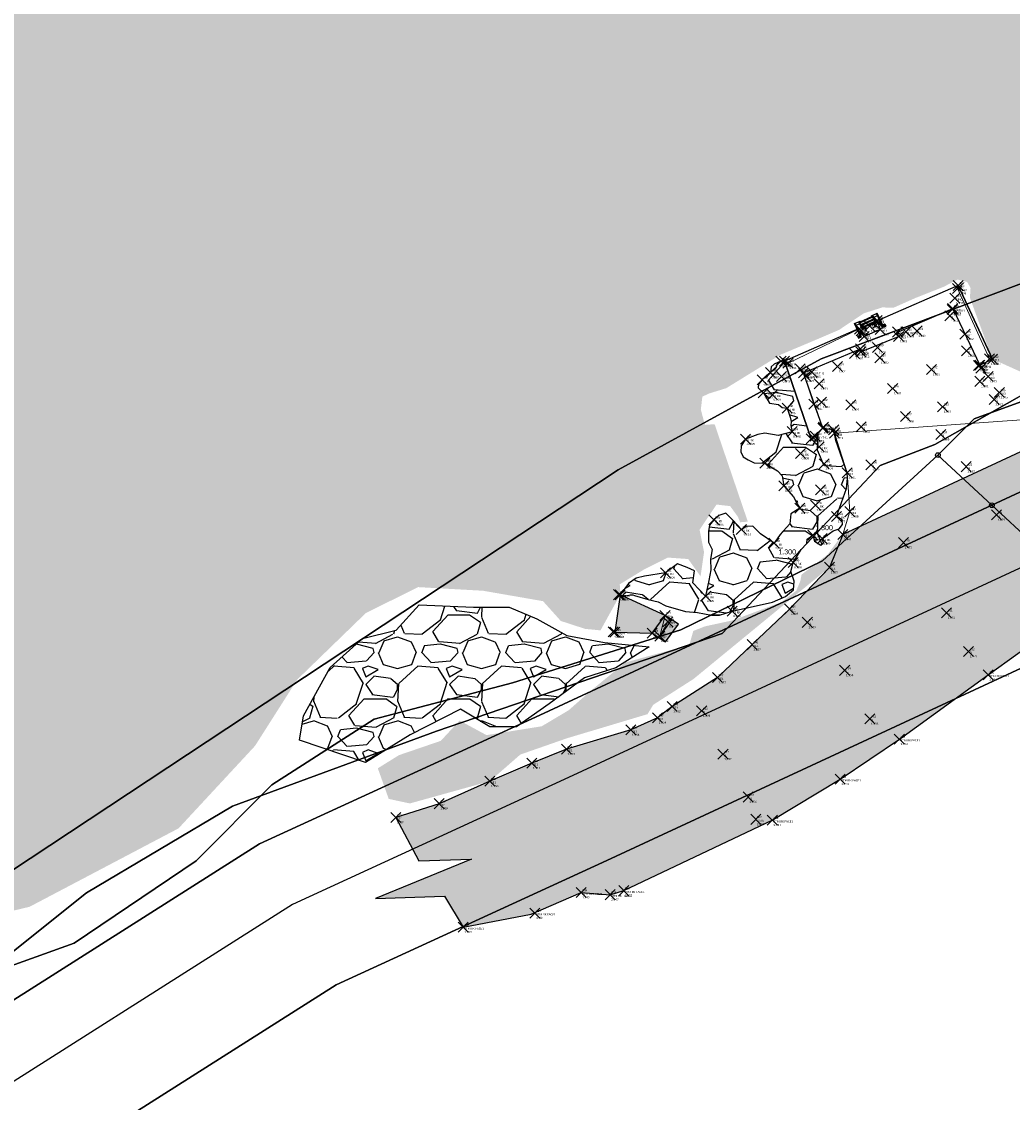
# Model space of a CAD drawing. Extents: x 463979 to 467979, y 555064 to 557157.
# Tile 56 of 82: x 467089 to 467118, y 556192 to 556224. Entities that reach past the tile are written whole.
import ezdxf

# ---------------------------------------------------------------- set-up
doc = ezdxf.new("R2010")
doc.units = 0
doc.header["$MEASUREMENT"] = 0
doc.header["$PDMODE"] = 3
doc.header["$PDSIZE"] = 0.15
for name, pattern in [('Center line', [0]), ('CENTRE', [18.25, 13.75, -1.5, 1.5, -1.5]), ('HIDDEN', [0.375, 0.25, -0.125]), ('Solid', [0])]:
    doc.linetypes.add(name, pattern=pattern)
for name, color, linetype in [('BOLTS', 2, 'Continuous'), ('CENTRE', 1, 'CENTRE'), ('DAFM Proposals', 7, 'Continuous'), ('OS MAP', 7, 'Continuous'), ('Survey Detail Drawn', 7, 'Continuous')]:
    doc.layers.add(name, color=color, linetype=linetype)
for name, color, linetype, lineweight in [('CIV208_Steelwork', 7, 'Continuous', 25), ('Gate', 32, 'Continuous', 9), ('Points', 7, 'Continuous', 9), ('Road Edge', 144, 'Continuous', 9), ('Spot Level', 200, 'Continuous', 9), ('Step', 6, 'Continuous', 9), ('Wall', 5, 'Continuous', 9)]:
    doc.layers.add(name, color=color, linetype=linetype, lineweight=lineweight)
doc.styles.add('Legend', font='calibri.ttf')
pattern_1 = [(228.012787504, (1.8, 2.5), (-20, -22.5), [0.33634, -33.297720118]), (184.969740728, (1.575, 2.25), (30, 2.5), [0.57717, -57.139811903]), (132.510447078, (1, 2.2), (25, -27.5), [0.40697, -40.29008149]), (267.273689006, (0.025, 1.575), (2.5, 50), [0.525595, -52.033895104]), (292.833654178, (0, 1.05), (-12.5, 30), [0.5153875, -51.02343282]), (357.273689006, (0.2, 0.575), (-50, 2.5), [0.525595, -52.033895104]), (37.694240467, (0.725, 0.55), (-32.5, -25), [0.6950725, -68.812121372]), (72.255328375, (1.275, 0.975), (17.5, 55), [0.65622, -64.965803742]), (121.429565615, (1.475, 1.6), (-20, 32.5), [0.527375, -52.210182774]), (175.23635831, (1.2, 2.05), (27.5, -2.5), [0.60208, -29.501906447]), (222.397437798, (0.6, 2.1), (-30, -27.5), [0.77862, -77.083437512]), (138.814074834, (2.5, 1.55), (-17.5, 15), [0.2657525, -26.309612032]), (171.46923439, (2.3, 1.725), (32.5, -5), [0.5055925, -50.05377854]), (225, (1.8, 1.8), (-3e-16, -2.5), [0.3535525, -3.181981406]), (203.198590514, (1.625, 2.1), (12.5, 5), [0.190395, -18.849037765]), (291.801409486, (1.45, 2.025), (-2.5, 7.5), [0.2692575, -13.193654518]), (30.96375653, (1.55, 1.775), (7.5, 5), [0.4373225, -14.140057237]), (161.56505118, (1.925, 2), (5, -2.5), [0.3162275, -7.58946665]), (16.389540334, (0, 2.025), (25, 7.5), [0.443, -43.857112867]), (70.346175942, (0.425, 2.15), (-10.000000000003, -27.50000000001), [0.3716525, -36.793519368]), (293.198590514, (1.925, 2.5), (-5, 12.5), [0.3807875, -18.658645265]), (343.610459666, (2.075, 2.15), (-25, 7.5), [0.443, -43.857112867]), (339.44395478, (0, 0.475), (-12.5, 5), [0.4272, -20.932809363]), (294.77514057, (0.4, 0.325), (-12.5, 27.5), [0.357945, -35.436607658]), (66.801409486, (1.95, 0), (5, 12.5), [0.3807875, -18.658645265]), (17.354024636, (2.1, 0.35), (-32.5, -10), [0.4190775, -41.488559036]), (69.44395478, (0.725, 0), (-5, -12.5), [0.2136, -21.146409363]), (101.309932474, (1.8, 0), (-2.5, 10), [0.127475, -12.620073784]), (165.96375653, (1.775, 0.125), (7.5, -2.5), [0.5153875, -9.792376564]), (186.009005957, (1.275, 0.25), (25, 2.5), [0.477625, -47.284807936]), (303.69006753, (1.55, 1.55), (-2.5, 5), [0.360555, -8.653323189]), (353.157226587, (1.75, 1.25), (42.5, -5), [0.629485, -62.31890656]), (60.9453959, (2.375, 1.175), (-10, -17.5), [0.25739, -25.4816853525]), (90, (2.5, 1.4), (-2.5, 2.5), [0.15, -2.35]), (120.256437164, (1.225, 0.325), (10, -17.5), [0.34731, -34.383799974]), (48.012787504, (1.05, 0.625), (20, 22.5), [0.67268, -32.961380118]), (0, (1.5, 1.125), (2.5, 2.5), [0.65, -1.85]), (325.30484647, (2.15, 1.125), (25, -17.5), [0.395285, -39.133185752]), (254.0546041, (2.475, 0.9), (-2.5, -10), [0.364005, -17.836269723]), (207.645975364, (2.375, 0.55), (-47.5, -25), [0.5926625, -58.673685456]), (175.42607874, (1.85, 0.275), (-32.5, 2.5), [0.6269975, -62.07268352])]

# ---------------------------------------------------------------- blocks, each defined once
blk = doc.blocks.new('*U4')
at = {"linetype": 'Continuous'}
blk.add_point((0, 0), dxfattribs=at)
at = {"linetype": 'Continuous', "style": 'Legend'}
for tag, p in [('NAME', (0.13, 0.14)), ('CODE', (0.13, -0.28)), ('ELEVATION', (0.13, -0.7)), ('COMMENTS', (0.13, -1.55))]:
    blk.add_attdef(tag, p, '', height=0.25, dxfattribs=at)
blk = doc.blocks.new('ladder plan')
at = {"color": 0}
for p, q in [((-233, 0), (-233, -270)), ((233, 0), (233, -270)), ((-210, -205), (-210, -20)), ((210, -205), (210, -20))]:
    blk.add_line(p, q, dxfattribs=at)
at = {"layer": 'BOLTS', "color": 0, "linetype": 'HIDDEN'}
for p, q in [((-165, -20), (-165, 200)), ((-145, -20), (-145, 200)), ((142, -20), (142, 200)), ((162, -20), (162, 200))]:
    blk.add_line(p, q, dxfattribs=at)
at = {"layer": 'BOLTS', "color": 0}
for p, q in [((-176, -20), (-136, -20)), ((-176, -24), (-176, -20)), ((-176, -24), (-136, -24)), ((-173, -24), (-173, -36)), ((-169, -38), (-143, -38)), ((-166, -22), (-166, -20)), ((-166, -24), (-166, -23)), ((-164, -24), (-164, -36)), ((-147, -24), (-147, -36)), ((-146, -22), (-146, -20)), ((-146, -24), (-146, -23)), ((-138, -24), (-138, -36)), ((-136, -24), (-136, -20)), ((131, -20), (171, -20)), ((131, -24), (131, -20)), ((131, -24), (171, -24)), ((134, -24), (134, -36)), ((138, -38), (164, -38)), ((141, -22), (141, -20)), ((141, -24), (141, -23)), ((142, -24), (142, -36)), ((160, -24), (160, -36)), ((161, -22), (161, -20)), ((161, -24), (161, -23)), ((168, -24), (168, -36)), ((171, -24), (171, -20))]:
    blk.add_line(p, q, dxfattribs=at)
for points in [[(-419, 128), (-428, 142), (-419, 158), (-402, 158), (-393, 142), (-402, 128)], [(419, 128), (428, 142), (419, 158), (402, 158), (393, 142), (402, 128)]]:
    blk.add_lwpolyline(points, close=True, dxfattribs=at)
for centre in [(-411, 142), (411, 142)]:
    blk.add_circle(centre, 15, dxfattribs=at)
for centre, radius, start, end in [((-169, -33), 5.12, 212.3341, 327.6659), ((-156, -21), 16.9, 239.2207, 300.7793), ((-143, -33), 5.12, 212.3341, 327.6659), ((138, -33), 5.12, 212.3341, 327.6659), ((151, -21), 16.9, 239.2207, 300.7793), ((164, -33), 5.12, 212.3341, 327.6659)]:
    blk.add_arc(centre, radius, start, end, dxfattribs=at)
at = {"layer": 'CENTRE', "color": 0}
for p, q in [((-434, 142), (-386, 142)), ((-411, 120), (-411, 167)), ((434, 142), (386, 142)), ((411, 120), (411, 167))]:
    blk.add_line(p, q, dxfattribs=at)
at = {"layer": 'CIV208_Steelwork', "color": 0}
for p, q in [((-350, 175), (-450, 175)), ((-450, 110), (-450, 175)), ((-370, 110), (-450, 110)), ((-370, 175), (-370, -270)), ((-350, 175), (-350, -270)), ((-110, 0), (-110, -20)), ((105, 0), (105, -20)), ((450, 175), (350, 175)), ((350, 175), (350, -270)), ((370, 175), (370, -270)), ((450, 110), (370, 110)), ((450, 110), (450, 175)), ((-190, -270), (-370, -270)), ((-190, -205), (-350, -205)), ((-210, -20), (-210, -205)), ((-110, -20), (-210, -20)), ((210, -55), (-210, -55)), ((210, -80), (-210, -80)), ((210, -140), (-210, -140)), ((210, -165), (-210, -165)), ((-190, -205), (-190, -270)), ((190, -225), (-190, -225)), ((190, -250), (-190, -250)), ((210, -20), (105, -20)), ((350, -205), (190, -205)), ((190, -205), (190, -270)), ((370, -270), (190, -270)), ((210, -20), (210, -205))]:
    blk.add_line(p, q, dxfattribs=at)

msp = doc.modelspace()

# ---------------------------------------------------------------- hatches: boundary and pattern name
at = {"layer": 'Survey Detail Drawn', "true_color": 0x34759d}
h = msp.add_hatch(dxfattribs=at)
h.set_pattern_fill('FLEX', color=155, scale=3.5)
h.set_pattern_definition([(0, (0, 0), (0, 0.875), [0.875, -0.875]), (45, (0.875, 0), (0, 0.875), [0.21875, -0.7999368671, 0.21875, -1.2374368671])])
h.paths.add_polyline_path([(467119.501, 556213.186), (467119.779, 556213.343), (467120.224, 556214.709), (467122.043, 556214.78), (467123.247, 556214.817), (467124.696, 556215.258), (467125.731, 556216.596), (467127.267, 556217.062), (467130.106, 556217.582), (467132.778, 556218.071), (467134.185, 556217.803), (467135.586, 556218.307), (467137.28, 556220.135), (467138.398, 556220.725), (467140.792, 556222.848), (467142.833, 556223.904), (467144.243, 556225.467), (467145.109, 556226.426), (467146.169, 556228.401), (467146.922, 556229.413), (467147.023, 556229.928), (467147.376, 556230.547), (467147.435, 556231.298), (467147.995, 556232.328), (467148.172, 556233.153), (467148.436, 556233.922), (467148.489, 556234.393), (467148.745, 556234.686), (467148.663, 556235.006), (467148.791, 556235.619), (467149.025, 556236.535), (467149.102, 556237.01), (467149.34, 556237.604), (467149.615, 556237.915), (467150.233, 556239.112), (467150.319, 556239.746), (467150.607, 556240.218), (467151.014, 556240.844), (467151.075, 556241.443), (467151.481, 556241.939), (467151.778, 556242.26), (467152.598, 556242.981), (467152.785, 556243.332), (467152.852, 556244.069), (467152.981, 556244.5), (467153.113, 556245.045), (467153.234, 556245.537), (467153.35, 556245.969), (467153.45, 556246.636), (467153.5, 556247.107), (467153.489, 556247.451), (467153.432, 556247.785), (467153.407, 556248.194), (467153.297, 556248.419), (467153.251, 556248.906), (467153.234, 556249.112), (467153.26, 556249.677), (467153.276, 556250.196), (467153.208, 556250.694), (467152.611, 556251.214), (467152.18, 556251.268), (467151.676, 556251.268), (467150.84, 556251.147), (467149.845, 556251.004), (467150.772, 556252.091), (467149.059, 556252.796), (467148.454, 556253.501), (467147.769, 556254.125), (467147.849, 556255.071), (467146.439, 556255.998), (467145.31, 556256.32), (467144.101, 556256.763), (467143.161, 556257.084), (467137.611, 556259.667), (467133.605, 556260.693), (467132.373, 556264.798), (467125.485, 556267.743), (467123.129, 556267.055), (467119.739, 556270.75), (467116.35, 556274.444), (467111.876, 556276.802), (467106.798, 556274.957), (467099.403, 556272.904), (467095.358, 556275.059), (467085.185, 556276.174), (467079.683, 556275.88), (467074.364, 556270.75), (467061.132, 556270.097), (467053.781, 556266.017), (467044.633, 556261.611), (467032.708, 556261.284), (467026.827, 556257.368), (467017.516, 556244.474), (467017.352, 556234.193), (467016.209, 556222.442), (467026.127, 556219.248), (467038.635, 556219.248), (467045.499, 556210.105), (467051.448, 556205.228), (467060.905, 556198.675), (467065.481, 556196.085), (467072.803, 556195.475), (467078.904, 556195.018), (467089.055, 556197.447), (467093.491, 556199.782), (467095.769, 556202.238), (467097.027, 556204.214), (467099.065, 556206.19), (467100.624, 556206.968), (467102.561, 556206.86), (467104.348, 556206.55), (467104.879, 556205.96), (467105.603, 556205.724), (467106.061, 556205.68), (467106.649, 556206.742), (467106.636, 556207.052), (467107.36, 556207.494), (467108.069, 556207.848), (467108.674, 556207.804), (467109.043, 556207.288), (467109.146, 556208.011), (467109.014, 556208.675), (467109.516, 556209.427), (467109.923, 556209.381), (467110.155, 556209.062), (467110.219, 556208.9), (467110.451, 556208.917), (467109.461, 556211.82), (467109.171, 556211.801), (467109.05, 556212.258), (467109.096, 556212.641), (467109.293, 556212.734), (467109.806, 556212.893), (467110.784, 556213.495), (467111.423, 556213.89), (467112.381, 556214.293), (467113.171, 556214.631), (467113.904, 556215.123), (467114.461, 556215.3), (467114.787, 556215.288), (467115.438, 556215.578), (467116.291, 556215.916), (467116.694, 556216.129), (467116.985, 556216.058), (467117.085, 556215.88), (467117.067, 556215.584), (467117.736, 556213.761), (467119.001, 556213.193)])
at = {"layer": 'Survey Detail Drawn', "true_color": 0x89a992}
h = msp.add_hatch(color=252, dxfattribs=at)
h.dxf.hatch_style = 1
h.paths.add_polyline_path([(467131.798, 556212.151), (467134.062, 556213.055), (467137.414, 556214.322), (467139.567, 556215.331), (467143.086, 556217.265), (467145.396, 556218.769), (467147.205, 556220.285), (467148.711, 556221.925), (467150.118, 556223.757), (467151.975, 556226.533), (467153.284, 556228.697), (467154.192, 556230.483), (467155.285, 556232.028), (467156.362, 556232.831), (467157.837, 556233.602), (467159.762, 556234.328), (467163.003, 556234.687), (467167.033, 556234.783), (467171.25, 556234.708), (467174.914, 556234.521), (467176.959, 556234.347), (467179.501, 556233.715), (467179.836, 556235.061), (467179.313, 556235.105), (467180.704, 556235.593), (467179.204, 556235.949), (467177.234, 556236.781), (467172.603, 556236.952), (467168.733, 556237.296), (467164.343, 556237.556), (467161.122, 556237.679), (467158.857, 556237.408), (467156.245, 556236.708), (467154.1, 556235.325), (467151.784, 556232.803), (467150.667, 556231.132), (467150.5, 556230.485), (467148.435, 556226.915), (467146.498, 556224.224), (467144.927, 556222.471), (467142.904, 556220.689), (467140.978, 556219.353), (467138.75, 556218.159), (467136.159, 556216.816), (467131.146, 556214.917), (467127.477, 556213.927), (467125.705, 556213.32), (467124.536, 556212.823), (467123.466, 556212.299), (467120.281, 556211.787), (467113.279, 556208.533), (467112.882, 556207.557), (467111.694, 556206.316), (467110.581, 556205.254), (467109.543, 556204.274), (467108.193, 556203.415), (467107.759, 556203.078), (467106.964, 556202.714), (467105.045, 556202.14), (467104.012, 556201.724), (467102.763, 556201.186), (467101.256, 556200.517), (467099.966, 556200.108), (467100.653, 556198.814), (467102.223, 556198.866), (467099.36, 556197.694), (467101.413, 556197.763), (467101.971, 556196.836), (467104, 556197.23), (467105.484, 556197.868), (467106.347, 556197.807), (467106.753, 556197.927), (467111.18, 556200.026), (467113.202, 556201.249), (467114.964, 556202.44), (467117.614, 556204.358), (467119.38, 556205.629), (467122.017, 556207.218), (467124.154, 556208.812), (467125.513, 556209.414), (467127.462, 556210.135), (467128.539, 556210.601)])
at = {"layer": 'Survey Detail Drawn'}
h = msp.add_hatch(dxfattribs=at)
h.set_pattern_fill('GRAVEL', color=256, scale=2.5)
h.set_pattern_definition(pattern_1)
h.paths.add_polyline_path([(467111.543, 556213.698), (467111.438, 556213.698), (467111.232, 556213.612), (467111.15, 556213.525), (467111.133, 556213.445), (467111.129, 556213.356), (467110.874, 556213.139), (467110.769, 556213.011), (467110.76, 556212.908), (467110.913, 556212.753), (467111.092, 556212.45), (467111.367, 556212.407), (467111.475, 556212.32), (467111.62, 556212.295), (467111.712, 556212.029), (467111.744, 556211.905), (467111.734, 556211.781), (467111.769, 556211.598), (467111.351, 556211.485), (467110.957, 556211.55), (467110.746, 556211.517), (467110.383, 556211.377), (467110.253, 556211.181), (467110.242, 556210.996), (467110.313, 556210.85), (467110.465, 556210.758), (467110.644, 556210.671), (467110.956, 556210.662), (467111.333, 556210.432), (467111.474, 556210.286), (467111.521, 556209.985), (467111.814, 556209.659), (467111.924, 556209.451), (467112.003, 556209.322), (467111.733, 556209.155), (467111.705, 556208.849), (467111.413, 556208.531), (467111.23, 556208.274), (467110.828, 556208.559), (467110.603, 556208.784), (467110.404, 556208.773), (467110.257, 556208.687), (467109.991, 556208.977), (467109.799, 556209.175), (467109.589, 556209.098), (467109.442, 556208.97), (467109.306, 556208.81), (467109.279, 556208.62), (467109.279, 556208.303), (467109.387, 556208.086), (467109.342, 556207.797), (467109.351, 556207.48), (467109.288, 556207.163), (467109.194, 556206.7), (467108.808, 556207.091), (467108.862, 556207.453), (467108.645, 556207.552), (467108.355, 556207.661), (467107.998, 556207.395), (467107.368, 556207.296), (467107.128, 556207.239), (467106.9, 556207.071), (467106.649, 556206.742), (467106.713, 556206.707), (467106.827, 556206.711), (467106.948, 556206.739), (467107.026, 556206.742), (467107.079, 556206.722), (467107.484, 556206.597), (467107.776, 556206.527), (467108.007, 556206.414), (467108.595, 556206.237), (467108.955, 556206.207), (467109.368, 556206.137), (467109.61, 556206.137), (467109.982, 556206.252), (467111.185, 556206.52), (467111.568, 556206.691), (467111.81, 556206.891), (467111.828, 556207.144), (467111.733, 556207.433), (467111.803, 556207.7), (467112.039, 556208.09), (467112.208, 556208.27), (467112.221, 556208.393), (467112.386, 556208.514), (467112.433, 556208.333), (467112.626, 556208.222), (467112.708, 556208.292), (467112.664, 556208.411), (467112.991, 556208.642), (467113.173, 556208.701), (467113.27, 556208.835), (467113.263, 556208.969), (467113.093, 556209.075), (467113.394, 556209.909), (467113.421, 556210.21), (467113.409, 556210.374), (467113.069, 556211.337), (467113.036, 556211.554), (467113.007, 556211.65), (467112.931, 556211.659), (467112.825, 556211.675), (467112.682, 556211.702), (467112.334, 556211.383)])
h = msp.add_hatch(dxfattribs=at)
h.set_pattern_fill('GRASS', color=92, scale=0.25)
h.set_pattern_definition([(90, (0, 0), (-0.17677669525, 0.17677669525), [0.046875, -0.30667839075]), (45, (0, 0), (-0.1767766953, 0.1767766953), [0.046875, -0.203125]), (135, (0, 0), (-0.1767766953, -0.1767766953), [0.046875, -0.203125])])
h.paths.add_polyline_path([(467113.186, 556208.419), (467112.882, 556207.557), (467108.832, 556204.231), (467107.632, 556203.463), (467107.463, 556203.184), (467105.061, 556202.465), (467103.672, 556201.98), (467102.763, 556201.186), (467100.382, 556200.524), (467099.752, 556200.66), (467099.428, 556201.571), (467100.058, 556201.963), (467101.303, 556202.389), (467101.865, 556202.993), (467102.666, 556202.559), (467104.311, 556202.823), (467105.112, 556203.3), (467105.802, 556203.904), (467106.8, 556204.722), (467108.706, 556205.244), (467108.826, 556205.663), (467109.178, 556205.8), (467110.009, 556205.98), (467111.452, 556206.521), (467111.893, 556206.859), (467112.015, 556207.151), (467112.052, 556207.342), (467112.83, 556207.94)])
at = {"layer": 'Survey Detail Drawn', "true_color": 0x668943}
h = msp.add_hatch(color=77, dxfattribs=at)
h.dxf.hatch_style = 1
h.paths.add_polyline_path([(467108.386, 556205.865), (467107.983, 556206.121), (467106.649, 556206.742), (467106.486, 556205.625), (467107.598, 556205.596), (467108.001, 556205.341)])
at = {"layer": 'Survey Detail Drawn'}
h = msp.add_hatch(dxfattribs=at)
h.set_pattern_fill('GRAVEL', color=256, scale=2.5)
h.set_pattern_definition(pattern_1)
h.paths.add_polyline_path([(467106.176, 556205.318), (467107.511, 556205.19), (467106.517, 556204.566), (467105.58, 556204.268), (467104.528, 556203.487), (467103.563, 556202.806), (467102.767, 556202.806), (467101.886, 556203.331), (467100.395, 556202.565), (467099.059, 556201.745), (467097.099, 556202.405), (467097.213, 556203.134), (467098.011, 556204.569), (467098.968, 556205.434), (467099.971, 556205.684), (467100.655, 556206.436), (467102.273, 556206.368), (467103.345, 556206.368), (467104.165, 556206.026), (467105.054, 556205.525)])

# ---------------------------------------------------------------- linework, layer by layer
at = {"layer": 'DAFM Proposals', "color": 3, "elevation": 1.64}
msp.add_lwpolyline([(467116.72, 556215.955), (467117.736, 556213.761)], dxfattribs=at)
at = {"layer": 'OS MAP'}
msp.add_line((467117.721, 556209.407), (467116.112, 556210.9), dxfattribs=at)
for points in [[(467155.083, 556248.771), (467152.354, 556242.413), (467150.598, 556239.749), (467149.011, 556233.858), (467146.903, 556227.97), (467141.846, 556221.748), (467135.586, 556218.307), (467133.755, 556217.649), (467123.951, 556215.062), (467120.998, 556214.034), (467116.024, 556211.216), (467114.391, 556210.594), (467109.686, 556205.585), (467101.174, 556202.674), (467095.094, 556200.446), (467090.746, 556197.863), (467086.242, 556194.266)], [(467155.083, 556248.771), (467152.354, 556242.413), (467150.598, 556239.749), (467149.011, 556233.858), (467146.903, 556227.97), (467141.846, 556221.748), (467135.586, 556218.307), (467133.755, 556217.649), (467123.951, 556215.062), (467120.998, 556214.034), (467116.024, 556211.216), (467114.391, 556210.594), (467109.686, 556205.585), (467101.174, 556202.674), (467095.094, 556200.446), (467090.746, 556197.863), (467086.242, 556194.266)], [(467083.818, 556195.422), (467106.588, 556210.464), (467112.635, 556213.764), (467121.246, 556217.002), (467135.221, 556225.715), (467141.614, 556235.905), (467148.421, 556248.312)], [(467086.242, 556194.266), (467090.746, 556197.863), (467095.094, 556200.446), (467101.174, 556202.674), (467109.686, 556205.585), (467114.391, 556210.594), (467116.024, 556211.216), (467120.998, 556214.034), (467123.951, 556215.062), (467133.755, 556217.649), (467135.586, 556218.307), (467141.846, 556221.748), (467146.903, 556227.97), (467149.011, 556233.858), (467150.598, 556239.749), (467152.354, 556242.413), (467152.714, 556247.718)], [(467085.121, 556192.485), (467095.901, 556199.32), (467104.25, 556203.155), (467117.721, 556209.407), (467135.265, 556217.55), (467143.192, 556222.026), (467149.16, 556229.761), (467156.339, 556240.423), (467156.117, 556241.155), (467155.489, 556243.221), (467156.102, 556245.509)], [(467085.121, 556192.485), (467095.901, 556199.32), (467104.25, 556203.155), (467117.721, 556209.407), (467135.265, 556217.55), (467143.192, 556222.026), (467149.16, 556229.761), (467156.339, 556240.423), (467156.117, 556241.155), (467155.489, 556243.221), (467156.102, 556245.509)], [(467193.526, 556233.461), (467178.415, 556237.943), (467175.178, 556238.307), (467156.339, 556240.423), (467149.16, 556229.761), (467143.192, 556222.026), (467135.265, 556217.55), (467117.721, 556209.407), (467104.25, 556203.155), (467095.901, 556199.32), (467085.121, 556192.485)], [(467307.047, 556151.149), (467299.699, 556168.134), (467293.41, 556176.752), (467281.628, 556186.409), (467276.122, 556196.075), (467269.037, 556212.014), (467263.279, 556215.142), (467259.098, 556213.567), (467254.926, 556206.239), (467251.791, 556204.665), (467243.946, 556205.437), (467212.014, 556225.258), (467192.916, 556231.503), (467181.538, 556234.877), (467178.006, 556235.925), (467157.346, 556238.246), (467150.824, 556228.56), (467144.562, 556220.444), (467136.202, 556215.724), (467119.346, 556207.901), (467105.11, 556201.293), (467096.882, 556197.514), (467086.3, 556190.804)], [(467304.612, 556149.927), (467297.323, 556166.776), (467291.417, 556174.868), (467279.514, 556184.625), (467273.691, 556194.846), (467266.927, 556210.065), (467263.074, 556212.158), (467260.976, 556211.368), (467256.882, 556204.178), (467252.308, 556201.881), (467243.049, 556202.792), (467210.857, 556222.774), (467195.136, 556227.915), (467192.106, 556228.906), (467187.179, 556230.367), (467177.463, 556233.249), (467158.681, 556235.359), (467153.031, 556226.968), (467146.379, 556218.346), (467137.445, 556213.302), (467121.502, 556205.902), (467106.25, 556198.823), (467098.184, 556195.119), (467087.864, 556188.574)], [(467304.612, 556149.927), (467297.323, 556166.776), (467291.417, 556174.868), (467279.514, 556184.625), (467273.691, 556194.846), (467266.927, 556210.065), (467263.074, 556212.158), (467260.976, 556211.368), (467256.882, 556204.178), (467252.308, 556201.881), (467243.049, 556202.792), (467210.857, 556222.774), (467195.136, 556227.915), (467192.106, 556228.906), (467187.179, 556230.367), (467177.463, 556233.249), (467158.681, 556235.359), (467153.031, 556226.968), (467146.379, 556218.346), (467137.445, 556213.302), (467121.502, 556205.902), (467106.25, 556198.823), (467098.184, 556195.119), (467087.864, 556188.574)], [(467087.864, 556188.574), (467098.184, 556195.119), (467106.25, 556198.823), (467121.502, 556205.902), (467137.445, 556213.302), (467146.379, 556218.346), (467153.031, 556226.968), (467158.681, 556235.359), (467177.463, 556233.249), (467187.179, 556230.367), (467192.106, 556228.906), (467195.136, 556227.915), (467210.857, 556222.774), (467243.049, 556202.792), (467252.308, 556201.881), (467256.882, 556204.178), (467260.976, 556211.368), (467263.074, 556212.158), (467266.927, 556210.065), (467273.691, 556194.846), (467279.514, 556184.625), (467291.417, 556174.868), (467297.323, 556166.776), (467304.612, 556149.927)], [(467085.178, 556194.492), (467090.382, 556196.359), (467094.016, 556198.815), (467096.274, 556201.074), (467099.318, 556203.039), (467103.442, 556204.119), (467108.45, 556205.691), (467112.672, 556207.754), (467116.112, 556210.9), (467117.189, 556211.978), (467119.35, 556212.764), (467122.883, 556215.409), (467126.52, 556216.925), (467133.693, 556218.239), (467139.048, 556221.069), (467142.281, 556223.293), (467121.246, 556217.002), (467112.635, 556213.764), (467106.588, 556210.464), (467083.818, 556195.422)], [(467139.048, 556221.069), (467133.693, 556218.239), (467126.52, 556216.925), (467122.883, 556215.409), (467119.35, 556212.764), (467117.189, 556211.978), (467116.112, 556210.9), (467112.672, 556207.754), (467108.45, 556205.691), (467103.442, 556204.119), (467099.318, 556203.039), (467096.274, 556201.074), (467094.016, 556198.815), (467090.382, 556196.359), (467085.178, 556194.492)], [(467139.048, 556221.069), (467133.693, 556218.239), (467126.52, 556216.925), (467122.883, 556215.409), (467119.35, 556212.764), (467117.189, 556211.978), (467116.112, 556210.9), (467112.672, 556207.754), (467108.45, 556205.691), (467103.442, 556204.119), (467099.318, 556203.039), (467096.274, 556201.074), (467094.016, 556198.815), (467090.382, 556196.359), (467085.178, 556194.492)], [(467121.502, 556205.902), (467119.346, 556207.901), (467117.721, 556209.407)]]:
    msp.add_lwpolyline(points, dxfattribs=at)
for centre in [(467116.112, 556210.9), (467117.721, 556209.407)]:
    msp.add_circle(centre, 0.0699, dxfattribs=at)
at = {"layer": 'Road Edge', "linetype": 'Center line', "ltscale": 5}
msp.add_polyline3d([(467136.159, 556216.816, 2.066), (467131.146, 556214.917, 2.034), (467127.477, 556213.927, 1.997), (467125.705, 556213.32, 2.015), (467124.536, 556212.823, 2.095), (467123.466, 556212.299, 2.059), (467113.036, 556211.554, 1.441), (467113.409, 556210.374, 1.361), (467113.492, 556209.216, 1.408), (467113.279, 556208.533, 1.345), (467112.882, 556207.557, 1.265), (467111.694, 556206.316, 1.269), (467110.581, 556205.254, 1.325), (467109.543, 556204.274, 1.353), (467108.193, 556203.415, 1.412), (467107.759, 556203.078, 1.514), (467106.964, 556202.714, 1.664), (467105.045, 556202.14, 1.712), (467104.012, 556201.724, 1.911), (467102.763, 556201.186, 1.96), (467101.256, 556200.517, 1.989), (467099.966, 556200.108, 1.984)], dxfattribs=at)
at = {"layer": 'Step', "linetype": 'Solid', "ltscale": 5}
msp.add_polyline3d([(467106.649, 556206.742, -0.247), (467106.486, 556205.625, -0.215), (467107.598, 556205.596, 0.11), (467107.983, 556206.121, 0.132), (467107.829, 556205.508, 0.262), (467108.069, 556205.937, 0.242)], dxfattribs=at)
at = {"layer": 'Survey Detail Drawn', "color": 0}
for points, elevation in [([(467114.308, 556214.904), (467114.395, 556214.644), (467113.913, 556214.433), (467113.771, 556214.669), (467111.543, 556213.698), (467112.334, 556211.383), (467112.682, 556211.702), (467112.105, 556213.35), (467113.806, 556214.061), (467113.838, 556213.984), (467114.943, 556214.432), (467114.89, 556214.556), (467116.553, 556215.264), (467117.361, 556213.579), (467117.736, 556213.761), (467116.72, 556215.955)], 1.64), ([(467111.543, 556213.698), (467111.438, 556213.698), (467111.232, 556213.612), (467111.15, 556213.525), (467111.133, 556213.445), (467111.129, 556213.356), (467110.874, 556213.139), (467110.769, 556213.011), (467110.76, 556212.908), (467110.913, 556212.753), (467111.092, 556212.45), (467111.367, 556212.407), (467111.475, 556212.32), (467111.62, 556212.295), (467111.712, 556212.029), (467111.744, 556211.905), (467111.734, 556211.781), (467111.769, 556211.598), (467111.351, 556211.485), (467110.957, 556211.55), (467110.746, 556211.517), (467110.383, 556211.377), (467110.383, 556211.377), (467110.253, 556211.181), (467110.242, 556210.996), (467110.313, 556210.85), (467110.465, 556210.758), (467110.644, 556210.671), (467110.956, 556210.662), (467111.333, 556210.432), (467111.474, 556210.286), (467111.521, 556209.985), (467111.814, 556209.659), (467111.924, 556209.451), (467112.003, 556209.322), (467111.733, 556209.155), (467111.705, 556208.849), (467111.413, 556208.531), (467111.23, 556208.274), (467110.828, 556208.559), (467110.603, 556208.784), (467110.404, 556208.773), (467110.257, 556208.687), (467109.991, 556208.977), (467109.799, 556209.175), (467109.589, 556209.098), (467109.442, 556208.97), (467109.306, 556208.81), (467109.279, 556208.62), (467109.279, 556208.303), (467109.387, 556208.086), (467109.342, 556207.797), (467109.351, 556207.48), (467109.288, 556207.163), (467109.194, 556206.7), (467108.808, 556207.091), (467108.862, 556207.453), (467108.645, 556207.552), (467108.355, 556207.661), (467107.998, 556207.395), (467107.368, 556207.296), (467107.128, 556207.239), (467106.9, 556207.071), (467106.649, 556206.742), (467106.713, 556206.707), (467106.827, 556206.711), (467106.948, 556206.739), (467107.026, 556206.742), (467107.079, 556206.722), (467107.484, 556206.597), (467107.776, 556206.527), (467108.007, 556206.414), (467108.595, 556206.237), (467108.955, 556206.207), (467109.368, 556206.137), (467109.61, 556206.137), (467109.982, 556206.252), (467111.185, 556206.52), (467111.568, 556206.691), (467111.81, 556206.891), (467111.828, 556207.144), (467111.733, 556207.433), (467111.803, 556207.7), (467112.039, 556208.09), (467112.208, 556208.27), (467112.221, 556208.393), (467112.386, 556208.514), (467112.433, 556208.333), (467112.626, 556208.222), (467112.708, 556208.292), (467112.664, 556208.411), (467112.991, 556208.642), (467113.173, 556208.701), (467113.27, 556208.835), (467113.263, 556208.969), (467113.093, 556209.075), (467113.394, 556209.909), (467113.421, 556210.21), (467113.409, 556210.374), (467113.069, 556211.337), (467113.036, 556211.554), (467113.007, 556211.65), (467112.931, 556211.659), (467112.825, 556211.675), (467112.682, 556211.702), (467112.334, 556211.383)], 1.64), ([(467108.386, 556205.865), (467107.983, 556206.121), (467106.649, 556206.742), (467106.486, 556205.625), (467107.598, 556205.596), (467108.001, 556205.341)], -0.247)]:
    msp.add_lwpolyline(points, close=True, dxfattribs=dict(at, elevation=elevation))
at = {"layer": 'Survey Detail Drawn', "color": 97, "true_color": 0x346a42, "const_width": 0.01, "elevation": 1.98}
msp.add_lwpolyline([(467101.971, 556196.836), (467104, 556197.23), (467105.484, 556197.868), (467106.347, 556197.807), (467106.753, 556197.927), (467111.18, 556200.026), (467113.202, 556201.249), (467114.964, 556202.44), (467117.614, 556204.358), (467119.38, 556205.629), (467122.017, 556207.218), (467124.154, 556208.812), (467125.513, 556209.414), (467127.462, 556210.135), (467128.539, 556210.601), (467131.798, 556212.151)], dxfattribs=at)
at = {"layer": 'Survey Detail Drawn', "color": 0}
for points, elevation in [([(467120.281, 556211.787), (467113.279, 556208.533), (467112.882, 556207.557), (467111.694, 556206.316), (467110.581, 556205.254), (467109.543, 556204.274), (467108.193, 556203.415), (467107.759, 556203.078), (467106.964, 556202.714), (467105.045, 556202.14), (467104.012, 556201.724), (467102.763, 556201.186), (467101.256, 556200.517), (467099.966, 556200.108), (467100.653, 556198.814), (467102.223, 556198.866), (467099.36, 556197.694), (467101.413, 556197.763), (467101.971, 556196.836), (467104, 556197.23), (467105.484, 556197.868), (467106.347, 556197.807), (467106.753, 556197.927), (467111.18, 556200.026), (467113.202, 556201.249), (467114.964, 556202.44), (467117.614, 556204.358), (467119.38, 556205.629)], 1.98), ([(467107.598, 556205.596), (467107.983, 556206.121)], 0.11), ([(467107.8, 556205.468), (467108.185, 556205.993)], 0.262)]:
    msp.add_lwpolyline(points, dxfattribs=dict(at, elevation=elevation))
msp.add_lwpolyline([(467106.176, 556205.318), (467107.511, 556205.19), (467106.517, 556204.566), (467105.58, 556204.268), (467104.528, 556203.487), (467103.563, 556202.806), (467102.767, 556202.806), (467101.886, 556203.331), (467100.395, 556202.565), (467099.059, 556201.745), (467097.099, 556202.405), (467097.213, 556203.134), (467098.011, 556204.569), (467098.968, 556205.434), (467099.971, 556205.684), (467100.655, 556206.436), (467102.273, 556206.368), (467103.345, 556206.368), (467104.165, 556206.026), (467105.054, 556205.525)], close=True, dxfattribs=at)
at = {"layer": 'Wall', "linetype": 'Solid', "ltscale": 5}
msp.add_polyline3d([(467117.361, 556213.579, 1.717), (467116.92, 556214.504, 1.702), (467116.553, 556215.264, 1.673), (467114.915, 556214.567, 1.675), (467114.943, 556214.432, 1.675), (467113.818, 556213.976, 1.642), (467113.806, 556214.061, 1.679), (467112.105, 556213.35, 1.715), (467112.415, 556212.421, 1.741), (467112.682, 556211.702, 1.726), (467112.385, 556211.438, 1.717), (467112.334, 556211.383, 1.659), (467111.543, 556213.698, 1.64), (467111.648, 556213.641, 1.711), (467113.779, 556214.657, 1.631), (467113.828, 556214.601, 1.694), (467113.913, 556214.433, 1.693), (467114.395, 556214.644, 1.7), (467114.334, 556214.84, 1.697), (467114.306, 556214.909, 1.648), (467116.72, 556215.955, 1.669), (467116.701, 556215.863, 1.696), (467117.651, 556213.768, 1.714), (467117.736, 556213.761, 1.667)], dxfattribs=at)

# ---------------------------------------------------------------- block references
at = {"layer": 'DAFM Proposals', "color": 18, "linetype": 'Continuous', "true_color": 0x000000, "xscale": 0.0009999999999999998, "yscale": 0.0009999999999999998, "zscale": 0.0009999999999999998, "rotation": 204.7055598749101}
msp.add_blockref('ladder plan', (467114.078, 556214.726, 1.64), dxfattribs=at)
at = {"layer": 'Gate', "lineweight": 0, "xscale": 0.25, "yscale": 0.25, "zscale": 0.25}
msp.add_blockref('*U4', (467110.686, 556200.052, 2.009), dxfattribs=at).add_auto_attribs({'NAME': '362', 'CODE': 'GATE', 'ELEVATION': '2.009'})
at = {"layer": 'Points', "lineweight": 0, "xscale": 0.25, "yscale": 0.25, "zscale": 0.25}
for p, values in [((467116.617, 556215.573, 1.713), {'NAME': '337', 'CODE': 'RING', 'ELEVATION': '1.713'}), ((467116.543, 556215.24, 1.622), {'NAME': '314', 'CODE': 'PLINTH1', 'ELEVATION': '1.622'}), ((467114.08, 556214.739, 1.658), {'NAME': '339', 'CODE': 'RUNG', 'ELEVATION': '1.658'}), ((467115.156, 556214.571, 1.555), {'NAME': '315', 'CODE': 'PLINTH1', 'ELEVATION': '1.555'}), ((467113.625, 556213.924, 1.56), {'NAME': '316', 'CODE': 'PLINTH1', 'ELEVATION': '1.560'}), ((467117.328, 556213.567, 1.641), {'NAME': '313', 'CODE': 'PLINTH1', 'ELEVATION': '1.641'}), ((467112.013, 556213.471, 1.758), {'NAME': '338', 'CODE': 'RING', 'ELEVATION': '1.758'}), ((467112.175, 556213.254, 1.629), {'NAME': '318', 'CODE': 'PLINTH1', 'ELEVATION': '1.629'}), ((467112.36, 556213.375, 1.585), {'NAME': '317', 'CODE': 'PLINTH1', 'ELEVATION': '1.585'}), ((467117.396, 556213.488, 1.592), {'NAME': '288', 'CODE': 'RK3', 'ELEVATION': '1.592'}), ((467117.611, 556213.239, 1.57), {'NAME': '287', 'CODE': 'RK3', 'ELEVATION': '1.570'}), ((467117.942, 556212.768, 1.595), {'NAME': '286', 'CODE': 'RK3', 'ELEVATION': '1.595'}), ((467112.702, 556211.73, 1.651), {'NAME': '319', 'CODE': 'PLINTH1', 'ELEVATION': '1.651'}), ((467112.46, 556211.463, 1.623), {'NAME': '320', 'CODE': 'PLINTH1', 'ELEVATION': '1.623'}), ((467106.602, 556206.744, -0.675), {'NAME': '373', 'CODE': 'STPBTM', 'ELEVATION': '-0.675'}), ((467106.438, 556205.635, -0.674), {'NAME': '372', 'CODE': 'STPBTM', 'ELEVATION': '-0.674'}), ((467117.614, 556204.358, 2.267), {'NAME': '365', 'CODE': 'BTM RK FACE1', 'ELEVATION': '2.267'}), ((467114.964, 556202.44, 1.992), {'NAME': '364', 'CODE': 'BTM RK FACE1', 'ELEVATION': '1.992'}), ((467113.202, 556201.249, 1.971), {'NAME': '363', 'CODE': 'BTM RK FACE1', 'ELEVATION': '1.971'}), ((467111.18, 556200.026, 2.121), {'NAME': '361', 'CODE': 'BTM RK FACE1', 'ELEVATION': '2.121'}), ((467105.484, 556197.868, 1.993), {'NAME': '358', 'CODE': 'BTM RK FACE1', 'ELEVATION': '1.993'}), ((467106.347, 556197.807, 2.063), {'NAME': '359', 'CODE': 'BTM RK FACE1', 'ELEVATION': '2.063'}), ((467106.753, 556197.927, 2.052), {'NAME': '360', 'CODE': 'BTM RK FACE1', 'ELEVATION': '2.052'}), ((467104.109, 556197.257, 1.984), {'NAME': '357', 'CODE': 'BTM RK FACE1', 'ELEVATION': '1.984'}), ((467101.971, 556196.836, 1.98), {'NAME': '356', 'CODE': 'BTM RK FACE1', 'ELEVATION': '1.980'})]:
    msp.add_blockref('*U4', p, dxfattribs=at).add_auto_attribs(values)
at = {"layer": 'Road Edge', "lineweight": 0, "xscale": 0.25, "yscale": 0.25, "zscale": 0.25}
for p, values in [((467113.036, 556211.554, 1.441), {'NAME': '340', 'CODE': 'RE1', 'ELEVATION': '1.441'}), ((467113.409, 556210.374, 1.361), {'NAME': '341', 'CODE': 'RE1', 'ELEVATION': '1.361'}), ((467113.492, 556209.216, 1.408), {'NAME': '342', 'CODE': 'RE1', 'ELEVATION': '1.408'}), ((467113.279, 556208.533, 1.345), {'NAME': '343', 'CODE': 'RE1', 'ELEVATION': '1.345'}), ((467112.882, 556207.557, 1.265), {'NAME': '344', 'CODE': 'RE1', 'ELEVATION': '1.265'}), ((467111.694, 556206.316, 1.269), {'NAME': '345', 'CODE': 'RE1', 'ELEVATION': '1.269'}), ((467110.581, 556205.254, 1.325), {'NAME': '346', 'CODE': 'RE1', 'ELEVATION': '1.325'}), ((467109.543, 556204.274, 1.353), {'NAME': '347', 'CODE': 'RE1', 'ELEVATION': '1.353'}), ((467108.193, 556203.415, 1.412), {'NAME': '348', 'CODE': 'RE1', 'ELEVATION': '1.412'}), ((467107.759, 556203.078, 1.514), {'NAME': '349', 'CODE': 'RE1', 'ELEVATION': '1.514'}), ((467106.964, 556202.714, 1.664), {'NAME': '350', 'CODE': 'RE1', 'ELEVATION': '1.664'}), ((467105.045, 556202.14, 1.712), {'NAME': '351', 'CODE': 'RE1', 'ELEVATION': '1.712'}), ((467104.012, 556201.724, 1.911), {'NAME': '352', 'CODE': 'RE1', 'ELEVATION': '1.911'}), ((467102.763, 556201.186, 1.96), {'NAME': '353', 'CODE': 'RE1', 'ELEVATION': '1.960'}), ((467101.256, 556200.517, 1.989), {'NAME': '354', 'CODE': 'RE1', 'ELEVATION': '1.989'}), ((467099.966, 556200.108, 1.984), {'NAME': '355', 'CODE': 'RE1', 'ELEVATION': '1.984'})]:
    msp.add_blockref('*U4', p, dxfattribs=at).add_auto_attribs(values)
at = {"layer": 'Spot Level', "lineweight": 0, "xscale": 0.25, "yscale": 0.25, "zscale": 0.25}
for p, values in [((467116.472, 556215.047, 1.544), {'NAME': '336', 'CODE': 'SL', 'ELEVATION': '1.544'}), ((467115.491, 556214.596, 1.549), {'NAME': '331', 'CODE': 'SL', 'ELEVATION': '1.549'}), ((467114.31, 556214.108, 1.539), {'NAME': '330', 'CODE': 'SL', 'ELEVATION': '1.539'}), ((467116.967, 556214.007, 1.632), {'NAME': '335', 'CODE': 'SL', 'ELEVATION': '1.632'}), ((467111.438, 556213.698, 0.815), {'NAME': '403', 'CODE': 'SL RK', 'ELEVATION': '0.815'}), ((467114.384, 556213.8, 1.58), {'NAME': '329', 'CODE': 'SL', 'ELEVATION': '1.580'}), ((467111.129, 556213.356, 0.287), {'NAME': '404', 'CODE': 'SL RK', 'ELEVATION': '0.287'}), ((467111.455, 556213.242, 0.845), {'NAME': '402', 'CODE': 'SL RK', 'ELEVATION': '0.845'}), ((467113.121, 556213.539, 1.501), {'NAME': '324', 'CODE': 'SL', 'ELEVATION': '1.501'}), ((467115.919, 556213.452, 1.623), {'NAME': '332', 'CODE': 'SL', 'ELEVATION': '1.623'}), ((467110.874, 556213.139, -0.102), {'NAME': '405', 'CODE': 'SL RK', 'ELEVATION': '-0.102'}), ((467112.577, 556213.022, 1.471), {'NAME': '323', 'CODE': 'SL', 'ELEVATION': '1.471'}), ((467117.365, 556213.097, 1.601), {'NAME': '334', 'CODE': 'SL', 'ELEVATION': '1.601'}), ((467110.913, 556212.753, -0.083), {'NAME': '406', 'CODE': 'SL RK', 'ELEVATION': '-0.083'}), ((467111.184, 556212.697, 0.939), {'NAME': '401', 'CODE': 'SL RK', 'ELEVATION': '0.939'}), ((467114.766, 556212.881, 1.587), {'NAME': '328', 'CODE': 'SL', 'ELEVATION': '1.587'}), ((467111.62, 556212.295, 0.726), {'NAME': '400', 'CODE': 'SL RK', 'ELEVATION': '0.726'}), ((467112.644, 556212.475, 1.482), {'NAME': '322', 'CODE': 'SL', 'ELEVATION': '1.482'}), ((467113.515, 556212.394, 1.522), {'NAME': '325', 'CODE': 'SL', 'ELEVATION': '1.522'}), ((467116.254, 556212.341, 1.619), {'NAME': '333', 'CODE': 'SL', 'ELEVATION': '1.619'}), ((467117.789, 556212.56, 1.601), {'NAME': '407', 'CODE': 'SL', 'ELEVATION': '1.601'}), ((467115.151, 556212.047, 1.586), {'NAME': '327', 'CODE': 'SL', 'ELEVATION': '1.586'}), ((467113.007, 556211.65, 1.434), {'NAME': '321', 'CODE': 'SL', 'ELEVATION': '1.434'}), ((467113.824, 556211.74, 1.464), {'NAME': '326', 'CODE': 'SL', 'ELEVATION': '1.464'}), ((467110.383, 556211.377, -0.809), {'NAME': '387', 'CODE': 'SL RK', 'ELEVATION': '-0.809'}), ((467111.769, 556211.598, 0.598), {'NAME': '399', 'CODE': 'SL RK', 'ELEVATION': '0.598'}), ((467116.2, 556211.517, 1.588), {'NAME': '408', 'CODE': 'SL', 'ELEVATION': '1.588'}), ((467112.576, 556211.146, 1.514), {'NAME': '397', 'CODE': 'SL RK', 'ELEVATION': '1.514'}), ((467110.956, 556210.662, -0.36), {'NAME': '388', 'CODE': 'SL RK', 'ELEVATION': '-0.360'}), ((467112.021, 556210.948, 0.808), {'NAME': '398', 'CODE': 'SL RK', 'ELEVATION': '0.808'}), ((467112.723, 556210.644, 1.414), {'NAME': '396', 'CODE': 'SL RK', 'ELEVATION': '1.414'}), ((467114.119, 556210.607, 1.472), {'NAME': '409', 'CODE': 'SL', 'ELEVATION': '1.472'}), ((467116.955, 556210.555, 1.637), {'NAME': '422', 'CODE': 'SL', 'ELEVATION': '1.637'}), ((467111.521, 556209.985, 0.026), {'NAME': '389', 'CODE': 'SL RK', 'ELEVATION': '0.026'}), ((467112.617, 556209.864, 1.593), {'NAME': '395', 'CODE': 'SL RK', 'ELEVATION': '1.593'}), ((467112.463, 556209.408, 1.003), {'NAME': '393', 'CODE': 'SL RK', 'ELEVATION': '1.003'}), ((467112.003, 556209.322, 0.299), {'NAME': '390', 'CODE': 'SL RK', 'ELEVATION': '0.299'}), ((467113.093, 556209.075, 1.573), {'NAME': '394', 'CODE': 'SL RK', 'ELEVATION': '1.573'}), ((467117.856, 556209.118, 1.699), {'NAME': '421', 'CODE': 'SL', 'ELEVATION': '1.699'}), ((467109.442, 556208.97, -0.486), {'NAME': '384', 'CODE': 'SL RK', 'ELEVATION': '-0.486'}), ((467110.257, 556208.687, -0.023), {'NAME': '383', 'CODE': 'SL RK', 'ELEVATION': '-0.023'}), ((467112.386, 556208.514, 0.76), {'NAME': '391', 'CODE': 'SL RK', 'ELEVATION': '0.760'}), ((467112.664, 556208.411, 1.2), {'NAME': '392', 'CODE': 'SL RK', 'ELEVATION': '1.200'}), ((467111.23, 556208.274, 0.364), {'NAME': '385', 'CODE': 'SL RK', 'ELEVATION': '0.364'}), ((467115.085, 556208.292, 1.475), {'NAME': '410', 'CODE': 'SL', 'ELEVATION': '1.475'}), ((467111.803, 556207.7, 0.808), {'NAME': '386', 'CODE': 'SL RK', 'ELEVATION': '0.808'}), ((467107.998, 556207.395, -0.309), {'NAME': '380', 'CODE': 'SL RK', 'ELEVATION': '-0.309'}), ((467109.194, 556206.7, 0.32), {'NAME': '381', 'CODE': 'SL RK', 'ELEVATION': '0.320'}), ((467109.982, 556206.252, 0.642), {'NAME': '382', 'CODE': 'SL RK', 'ELEVATION': '0.642'}), ((467116.367, 556206.204, 1.593), {'NAME': '411', 'CODE': 'SL', 'ELEVATION': '1.593'}), ((467112.222, 556205.92, 1.365), {'NAME': '415', 'CODE': 'SL', 'ELEVATION': '1.365'}), ((467117.025, 556205.051, 1.779), {'NAME': '412', 'CODE': 'SL', 'ELEVATION': '1.779'}), ((467113.336, 556204.489, 1.554), {'NAME': '414', 'CODE': 'SL', 'ELEVATION': '1.554'}), ((467109.075, 556203.284, 1.396), {'NAME': '416', 'CODE': 'SL', 'ELEVATION': '1.396'}), ((467114.083, 556203.043, 1.698), {'NAME': '413', 'CODE': 'SL', 'ELEVATION': '1.698'}), ((467109.71, 556201.989, 1.597), {'NAME': '417', 'CODE': 'SL', 'ELEVATION': '1.597'}), ((467110.459, 556200.717, 1.756), {'NAME': '418', 'CODE': 'SL', 'ELEVATION': '1.756'})]:
    msp.add_blockref('*U4', p, dxfattribs=at).add_auto_attribs(values)
at = {"layer": 'Step', "lineweight": 0, "xscale": 0.25, "yscale": 0.25, "zscale": 0.25}
for p, values in [((467106.649, 556206.742, -0.247), {'NAME': '374', 'CODE': 'STP1', 'ELEVATION': '-0.247'}), ((467107.983, 556206.121, 0.132), {'NAME': '377', 'CODE': 'STP1', 'ELEVATION': '0.132'}), ((467108.069, 556205.937, 0.242), {'NAME': '379', 'CODE': 'STP1', 'ELEVATION': '0.242'}), ((467106.486, 556205.625, -0.215), {'NAME': '375', 'CODE': 'STP1', 'ELEVATION': '-0.215'}), ((467107.598, 556205.596, 0.11), {'NAME': '376', 'CODE': 'STP1', 'ELEVATION': '0.110'}), ((467107.829, 556205.508, 0.262), {'NAME': '378', 'CODE': 'STP1', 'ELEVATION': '0.262'})]:
    msp.add_blockref('*U4', p, dxfattribs=at).add_auto_attribs(values)
at = {"layer": 'Wall', "lineweight": 0, "xscale": 0.25, "yscale": 0.25, "zscale": 0.25}
for p, values in [((467116.701, 556215.863, 1.696), {'NAME': '310', 'CODE': 'WL1', 'ELEVATION': '1.696'}), ((467116.72, 556215.955, 1.669), {'NAME': '309', 'CODE': 'WL1', 'ELEVATION': '1.669'}), ((467116.553, 556215.264, 1.673), {'NAME': '291', 'CODE': 'WL1', 'ELEVATION': '1.673'}), ((467114.306, 556214.909, 1.648), {'NAME': '308', 'CODE': 'WL1', 'ELEVATION': '1.648'}), ((467114.334, 556214.84, 1.697), {'NAME': '307', 'CODE': 'WL1', 'ELEVATION': '1.697'}), ((467113.779, 556214.657, 1.631), {'NAME': '303', 'CODE': 'WL1', 'ELEVATION': '1.631'}), ((467113.828, 556214.601, 1.694), {'NAME': '304', 'CODE': 'WL1', 'ELEVATION': '1.694'}), ((467114.395, 556214.644, 1.7), {'NAME': '306', 'CODE': 'WL1', 'ELEVATION': '1.700'}), ((467114.915, 556214.567, 1.675), {'NAME': '292', 'CODE': 'WL1', 'ELEVATION': '1.675'}), ((467113.913, 556214.433, 1.693), {'NAME': '305', 'CODE': 'WL1', 'ELEVATION': '1.693'}), ((467114.943, 556214.432, 1.675), {'NAME': '293', 'CODE': 'WL1', 'ELEVATION': '1.675'}), ((467116.92, 556214.504, 1.702), {'NAME': '290', 'CODE': 'WL1', 'ELEVATION': '1.702'}), ((467113.806, 556214.061, 1.679), {'NAME': '295', 'CODE': 'WL1', 'ELEVATION': '1.679'}), ((467113.818, 556213.976, 1.642), {'NAME': '294', 'CODE': 'WL1', 'ELEVATION': '1.642'}), ((467111.543, 556213.698, 1.64), {'NAME': '301', 'CODE': 'WL1', 'ELEVATION': '1.640'}), ((467111.648, 556213.641, 1.711), {'NAME': '302', 'CODE': 'WL1', 'ELEVATION': '1.711'}), ((467117.361, 556213.579, 1.717), {'NAME': '289', 'CODE': 'WL1', 'ELEVATION': '1.717'}), ((467117.651, 556213.768, 1.714), {'NAME': '311', 'CODE': 'WL1', 'ELEVATION': '1.714'}), ((467117.736, 556213.761, 1.667), {'NAME': '312', 'CODE': 'WL1', 'ELEVATION': '1.667'}), ((467112.105, 556213.35, 1.715), {'NAME': '296', 'CODE': 'WL1', 'ELEVATION': '1.715'}), ((467112.415, 556212.421, 1.741), {'NAME': '297', 'CODE': 'WL1', 'ELEVATION': '1.741'}), ((467112.682, 556211.702, 1.726), {'NAME': '298', 'CODE': 'WL1', 'ELEVATION': '1.726'}), ((467112.334, 556211.383, 1.659), {'NAME': '300', 'CODE': 'WL1', 'ELEVATION': '1.659'}), ((467112.385, 556211.438, 1.717), {'NAME': '299', 'CODE': 'WL1', 'ELEVATION': '1.717'})]:
    msp.add_blockref('*U4', p, dxfattribs=at).add_auto_attribs(values)

# ---------------------------------------------------------------- texts
at = {"layer": 'DAFM Proposals', "color": 0, "style": 'Legend'}
for p in [(467112.452, 556208.664), (467111.355, 556207.943)]:
    msp.add_text('1.300', height=0.15, dxfattribs=at).set_placement(p)

doc.saveas('drawing.dxf')
